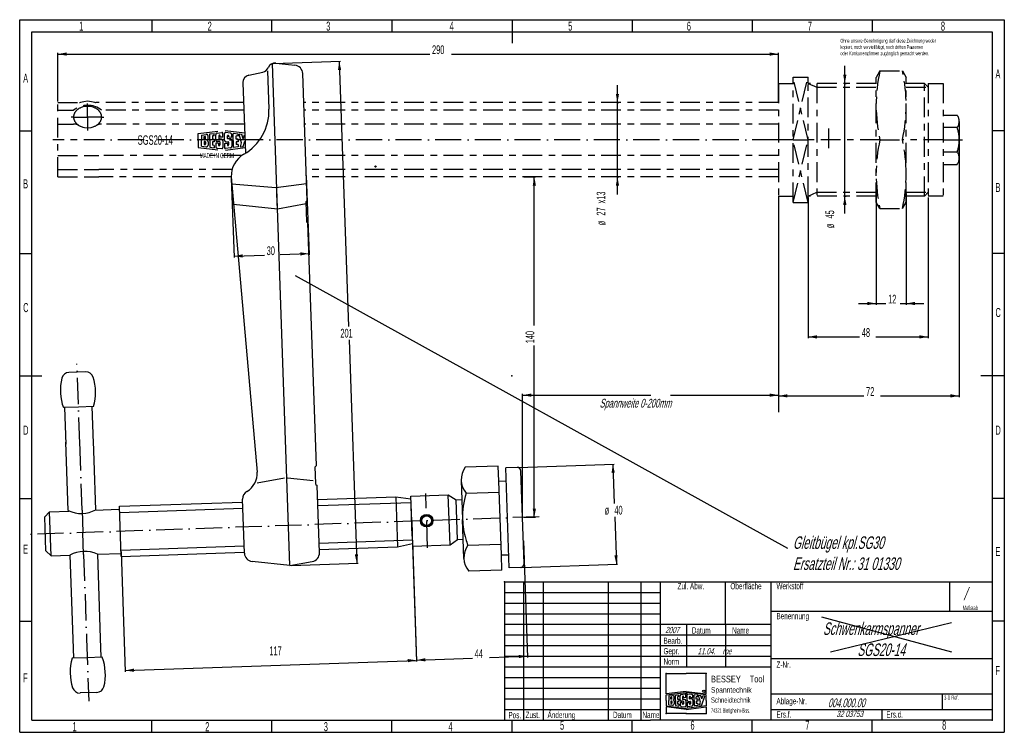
# Model space of a CAD drawing. Extents: x -197 to 197, y -142 to 142.
import ezdxf

# ---------------------------------------------------------------- set-up
doc = ezdxf.new("R2010")
doc.units = 0
doc.linetypes.add('LTYPE_6', pattern=[15.75, 10.5, -2.625, 0, -2.625])
doc.linetypes.add('LTYPE_7', pattern=[15.75, 7.875, -2.625, 2.625, -2.625])
doc.layers.get('0').update_dxf_attribs({"linetype": 'CONTINUOUS'})
for name, color, linetype in [('Bema_ung', 4, 'CONTINUOUS'), ('Einsatz_0_3', 5, 'CONTINUOUS'), ('Einsatz_0_5', 7, 'CONTINUOUS'), ('Hilfslinien', 7, 'CONTINUOUS'), ('Mittelinien', 3, 'LTYPE_6'), ('Sichtbare_Kanten', 1, 'CONTINUOUS'), ('Sichtbare_Kanten__d_nn', 6, 'CONTINUOUS'), ('Strich_Zweipunktlinie', 4, 'LTYPE_7'), ('Symbole', 5, 'CONTINUOUS'), ('Text_2_5', 10, 'CONTINUOUS'), ('Text_3_5', 2, 'CONTINUOUS'), ('Text_5_0', 7, 'CONTINUOUS')]:
    doc.layers.add(name, color=color, linetype=linetype)

# ---------------------------------------------------------------- blocks, each defined once
blk = doc.blocks.new('BLOCK_0003e7_1', base_point=(93.28, -24.31))
at = {"layer": 'Einsatz_0_3'}
for p, q in [((-93.92, 26.69), (-93.92, 30.94)), ((-86.12, 26.69), (-86.12, 30.94)), ((-60.12, 26.69), (-60.12, 30.94)), ((-47.12, 26.69), (-47.12, 30.94)), ((-39.32, -24.31), (-39.32, 30.94)), ((-13.32, 13.94), (-13.32, 30.94)), ((4.88, -24.31), (4.88, 30.94)), ((76.28, 19.19), (76.28, 30.94)), ((-101.72, 26.69), (-86.12, 26.69)), ((-93.92, 22.44), (-93.92, 26.69)), ((-86.12, 26.69), (-60.12, 26.69)), ((-86.12, 22.44), (-86.12, 26.69)), ((-60.12, 26.69), (-47.12, 26.69)), ((-60.12, 22.44), (-60.12, 26.69)), ((-47.12, 26.69), (-39.32, 26.69)), ((-47.12, 22.44), (-47.12, 26.69)), ((-101.72, 22.44), (-86.12, 22.44)), ((-93.92, 18.19), (-93.92, 22.44)), ((-86.12, 22.44), (-60.12, 22.44)), ((-86.12, 18.19), (-86.12, 22.44)), ((-60.12, 22.44), (-47.12, 22.44)), ((-60.12, 18.19), (-60.12, 22.44)), ((-47.12, 22.44), (-39.32, 22.44)), ((-47.12, 18.19), (-47.12, 22.44)), ((-101.72, 18.19), (-86.12, 18.19)), ((-93.92, 13.94), (-93.92, 18.19)), ((-86.12, 18.19), (-60.12, 18.19)), ((-86.12, 13.94), (-86.12, 18.19)), ((-60.12, 18.19), (-47.12, 18.19)), ((-60.12, 13.94), (-60.12, 18.19)), ((-47.12, 18.19), (-39.32, 18.19)), ((-47.12, 13.94), (-47.12, 18.19)), ((4.88, 19.19), (93.28, 19.19)), ((-101.72, 13.94), (4.88, 13.94)), ((-93.92, -24.31), (-93.92, 13.94)), ((-86.12, -24.31), (-86.12, 13.94)), ((-60.12, -24.31), (-60.12, 13.94)), ((-47.12, -24.31), (-47.12, 13.94)), ((-28.92, 13.94), (-28.92, -3.06)), ((-13.32, 13.94), (-13.32, -3.06)), ((-101.72, 9.69), (4.88, 9.69)), ((-101.72, 5.44), (4.88, 5.44)), ((-101.72, 1.19), (4.88, 1.19)), ((93.28, 0.19), (4.88, 0.19)), ((-101.72, -3.06), (4.88, -3.06)), ((-101.72, -7.31), (-39.32, -7.31)), ((-101.72, -11.56), (-39.32, -11.56)), ((4.88, -13.81), (93.28, -13.81)), ((-101.72, -15.81), (-39.32, -15.81)), ((-101.72, -20.06), (-39.32, -20.06)), ((4.88, -20.06), (49.08, -20.06)), ((49.08, -20.06), (93.28, -20.06)), ((49.08, -20.06), (49.08, -24.31))]:
    blk.add_line(p, q, dxfattribs=at)
for p in [(-101.72, 30.94), (-93.92, -24.31), (93.28, -24.31)]:
    blk.add_point(p, dxfattribs=at)
at = {"layer": 'Einsatz_0_5'}
for q in [(93.28, 30.94), (-101.72, -24.31)]:
    blk.add_line((-101.72, 30.94), q, dxfattribs=at)
at = {"layer": 'Symbole'}
blk.add_line((73.28, -13.81), (73.28, -20.06), dxfattribs=at)
at = {"layer": 'Text_2_5', "width": 0.610389}
for s, p in [('Zul. Abw.', (-32.52, 27.96)), ('Oberfläche', (-11.39, 27.96)), ('Werkstoff', (7.01, 27.96)), ('Benennung', (7.01, 15.98)), ('Datum', (-26.81, 10.25)), ('Name', (-10.72, 10.25)), ('Bearb.', (-38.13, 6.15)), ('Gepr.', (-38.13, 1.98)), ('Norm', (-38.13, -2.2)), ('Z-Nr.', (7.01, -3.41)), ('Ablage-Nr.', (7.01, -18)), ('Pos.', (-100.11, -23.59)), ('Zust.', (-93.26, -23.51)), ('Änderung', (-84.47, -23.51)), ('Datum', (-58.32, -23.51)), ('Name', (-46.55, -23.51)), ('Ers.f.', (7.01, -23.32)), ('Ers.d.', (50.92, -23.32))]:
    blk.add_text(s, height=2.5, dxfattribs=at).set_placement(p)
at = {"layer": 'Text_2_5', "width": 0.547667}
for s, p in [('Maßstab', (81.46, 19.68)), ('3-D Ref.', (74.01, -16.22))]:
    blk.add_text(s, height=1.7, rotation=0.0003, dxfattribs=at).set_placement(p)
blk = doc.blocks.new('BLOCK_c003e7_2', base_point=(-12.01, 1.74))
at = {"layer": 'Hilfslinien'}
for p, q in [((-20.01, 1.54), (-20.01, 9.74)), ((-20.01, 9.74), (-12.01, 9.74)), ((-4.01, 9.74), (-12.01, 9.74)), ((-4.01, 1.54), (-4.01, 9.74)), ((-12.01, 2.54), (-20.01, 1.54)), ((-20.01, 1.14), (-12.01, 2.14)), ((-20.01, -1.06), (-20.01, 1.14)), ((-18.93, 0.7), (-17.44, 0.89)), ((-18.93, 0.7), (-18.93, -1.06)), ((-18.09, 0.2), (-17.87, 0.23)), ((-18.09, -0.35), (-18.09, 0.2)), ((-17.69, -0.3), (-17.69, 0.07)), ((-16.85, -0.2), (-16.85, 0.37)), ((-16.33, 1.03), (-14.93, 1.2)), ((-16.33, -1.06), (-16.33, 1.03)), ((-14.93, 0.48), (-15.49, 0.43)), ((-15.49, 0.43), (-15.49, -0.63)), ((-14.93, 0.48), (-14.93, 1.2)), ((-14.45, -0.81), (-14.45, 0.8)), ((-14, 1.32), (-12.53, 1.5)), ((-13.45, 0.43), (-13.45, -0.53)), ((-13.05, 0), (-13.05, 0.43)), ((-12.17, 0.05), (-13.05, 0)), ((-12.17, 0.05), (-12.17, 1.18)), ((-12.01, 2.54), (-4.01, 1.54)), ((-4.01, 1.14), (-12.01, 2.14)), ((-11.65, -0.92), (-11.65, 1.16)), ((-9.79, 1.29), (-11.29, 1.48)), ((-10.69, -0.37), (-10.69, 0.41)), ((-10.29, 0.11), (-10.29, 0.41)), ((-10.29, 0.11), (-9.33, 0.05)), ((-9.33, 0.05), (-9.33, 0.77)), ((-7.33, 0.98), (-8.85, 1.17)), ((-8.85, -1.06), (-8.85, 1.17)), ((-7.97, -0.43), (-7.97, 0.41)), ((-7.33, 0.35), (-7.97, 0.41)), ((-7.33, 0.6), (-7.33, 0.98)), ((-7.33, 0.35), (-7.33, 0.6)), ((-6.21, -1.79), (-7.01, 0.94)), ((-6.14, 0.83), (-7.01, 0.94)), ((-5.76, -0.46), (-6.14, 0.83)), ((-5.76, -0.46), (-5.35, 0.74)), ((-5.7, -2.89), (-4.51, 0.63)), ((-4.51, 0.63), (-5.35, 0.74)), ((-4.01, -1.06), (-4.01, 1.14)), ((-20.01, -1.06), (-20.01, -3.26)), ((-20.01, -3.26), (-12.01, -4.25)), ((-12.01, -4.65), (-20.01, -3.66)), ((-20.01, -3.66), (-20.01, -6.26)), ((-18.93, -2.82), (-18.93, -1.06)), ((-18.93, -2.82), (-17.44, -3)), ((-18.09, -0.56), (-18.09, -0.35)), ((-17.87, -0.56), (-18.09, -0.56)), ((-18.09, -1.31), (-18.09, -1.84)), ((-17.87, -1.32), (-18.09, -1.31)), ((-18.09, -1.84), (-18.09, -2.32)), ((-18.09, -2.32), (-17.87, -2.34)), ((-17.69, -0.39), (-17.69, -0.3)), ((-17.69, -1.48), (-17.69, -1.82)), ((-17.69, -1.82), (-17.69, -2.19)), ((-16.85, -0.44), (-16.85, -0.2)), ((-16.85, -1.43), (-16.85, -1.79)), ((-16.85, -1.79), (-16.85, -2.49)), ((-16.33, -1.06), (-16.33, -3.14)), ((-16.33, -3.14), (-14.93, -3.31)), ((-15.49, -0.63), (-14.93, -0.62)), ((-14.93, -1.5), (-15.49, -1.48)), ((-15.49, -1.48), (-15.49, -2.54)), ((-14.93, -2.59), (-15.49, -2.54)), ((-14.93, -0.62), (-14.93, -1.5)), ((-14.93, -2.59), (-14.93, -3.31)), ((-13.55, -1.93), (-14.45, -1.88)), ((-14.45, -1.88), (-14.45, -2.92)), ((-14, -3.43), (-12.53, -3.61)), ((-13.25, -1.34), (-13.94, -1.33)), ((-13.55, -1.93), (-13.55, -2.46)), ((-12.69, -0.65), (-13.33, -0.65)), ((-13.13, -1.46), (-13.13, -2.46)), ((-12.17, -1.17), (-12.17, -3.3)), ((-4.01, -3.26), (-12.01, -4.25)), ((-12.01, -4.65), (-4.01, -3.66)), ((-11.65, -1.94), (-10.73, -1.9)), ((-11.65, -1.94), (-11.65, -3.27)), ((-9.79, -3.4), (-11.29, -3.59)), ((-11.12, -1.44), (-10.46, -1.43)), ((-10.73, -1.9), (-10.73, -2.45)), ((-9.85, -0.49), (-10.57, -0.49)), ((-10.33, -1.55), (-10.33, -2.45)), ((-9.33, -1.01), (-9.33, -2.89)), ((-8.85, -1.06), (-8.85, -3.28)), ((-7.33, -3.1), (-8.85, -3.28)), ((-7.97, -0.6), (-7.97, -0.43)), ((-7.33, -0.62), (-7.97, -0.6)), ((-7.33, -1.41), (-7.97, -1.43)), ((-7.97, -1.43), (-7.97, -1.6)), ((-7.97, -1.6), (-7.97, -2.36)), ((-7.33, -2.31), (-7.97, -2.36)), ((-7.33, -0.62), (-7.33, -1.41)), ((-7.33, -2.31), (-7.33, -3.1)), ((-6.62, -3.01), (-6.21, -1.79)), ((-6.62, -3.01), (-5.7, -2.89)), ((-4.01, -1.06), (-4.01, -3.26)), ((-4.01, -3.66), (-4.01, -6.26)), ((-12.01, -6.26), (-20.01, -6.26)), ((-12.01, -6.26), (-4.01, -6.26))]:
    blk.add_line(p, q, dxfattribs=at)
blk.add_circle((-4.91, 2.56), 0.5, dxfattribs=at)
for centre, radius, start, end in [((-17.85, 0.07), 0.16, 0, 97.1), ((-17.37, 0.37), 0.52, 0, 97.1), ((-13.93, 0.8), 0.52, 97.1, 180), ((-13.25, 0.43), 0.2, 0, 180), ((-12.49, 1.18), 0.32, 0, 97.1), ((-11.33, 1.16), 0.32, 82.9, 180), ((-10.49, 0.41), 0.2, 0, 180), ((-9.85, 0.77), 0.52, 0, 82.9), ((-17.95, -0.3), 0.272, 286.5, 340.6347), ((-17.93, -1.56), 0.254, 18.6831, 76.1501), ((-17.85, -2.19), 0.16, 262.9, 0), ((-17.37, -2.49), 0.52, 262.9, 0), ((-17.37, -0.44), 0.52, 287.9202, 0), ((-17.37, -1.43), 0.52, 0, 72.0798), ((-13.93, -0.81), 0.52, 180, 208.1342), ((-13.93, -2.92), 0.52, 180, 262.9), ((-13.93, -0.81), 0.52, 208.1342, 269.0867), ((-13.34, -2.46), 0.207, 180, 0), ((-13.33, -0.53), 0.12, 180, 270), ((-13.25, -1.46), 0.12, 0, 89.0867), ((-12.69, -1.17), 0.52, 0, 90), ((-12.49, -3.3), 0.32, 262.9, 0), ((-11.13, -0.92), 0.52, 180, 271.0739), ((-11.33, -3.27), 0.32, 180, 277.1), ((-10.53, -2.45), 0.2, 180, 0), ((-10.57, -0.37), 0.12, 180, 270), ((-10.45, -1.55), 0.12, 0, 91.0739), ((-9.85, -1.01), 0.52, 0, 90), ((-9.85, -2.89), 0.52, 277.1, 0)]:
    blk.add_arc(centre, radius, start, end, dxfattribs=at)
for p in [(-20.01, 9.74), (-4.01, 9.74), (-12.01, 1.74), (-20.01, -6.26), (-20.01, -6.26), (-20.01, -6.26), (-12.01, -6.26), (-4.01, -6.26)]:
    blk.add_point(p, dxfattribs=at)
at = {"layer": 'Hilfslinien', "width": 0.610389}
blk.add_text('R', height=0.64, rotation=0, dxfattribs=at).set_placement((-5.08, 1.92))
at = {"layer": 'Text_2_5'}
for s, height, width, p in [('BESSEY', 2.7, 0.660567, (-2.09, 6.14)), ('Tool', 2.7, 0.660567, (13.38, 6.14)), ('Spanntechnik', 2.2, 0.729561, (-2.09, 2.02)), ('Schneidtechnik', 2.2, 0.635478, (-2.09, -2.01)), ('74321 Bietigheim-Biss. ', 1.8, 0.510033, (-2.09, -6.01))]:
    blk.add_text(s, height=height, rotation=0, dxfattribs=dict(at, width=width)).set_placement(p)
blk = doc.blocks.new('BLOCK_4003e7_3')
at = {"layer": 'Sichtbare_Kanten'}
blk.add_point((0, 0), dxfattribs=at)
at = {"layer": 'Text_2_5', "width": 0.610389}
for s, p in [('Ohne unsere Genehmigung darf diese Zeichnung weder', (-28.5, 2.21)), ('kopiert, noch vervielfältigt, noch dritten Personen', (-28.5, -0.31)), ('oder Konkurrenzfirmen zugänglich gemacht werden.', (-28.5, -2.83))]:
    blk.add_text(s, height=1.5, rotation=0, dxfattribs=at).set_placement(p)
blk = doc.blocks.new('BLOCK_c003e5_0')
blk.add_point((0, 0))
at = {"layer": 'Einsatz_0_3'}
for p, q in [((-196.75, 142.36), (196.78, 142.36)), ((-196.75, -142.39), (-196.75, 142.36)), ((-143.96, 142.36), (-143.96, 137.46)), ((-95.97, 137.46), (-95.97, 142.36)), ((-47.97, 142.36), (-47.97, 137.46)), ((48.01, 142.36), (48.01, 137.46)), ((96, 142.36), (96, 137.46)), ((143.99, 142.36), (143.99, 137.46)), ((196.78, 142.36), (196.78, -142.39)), ((-196.75, 97.95), (-191.95, 97.95)), ((196.78, 97.95), (191.98, 97.95)), ((-196.75, 48.97), (-191.95, 48.97)), ((196.78, 48.97), (191.98, 48.97)), ((-196.75, -48.99), (-191.95, -48.99)), ((196.78, -48.99), (191.98, -48.99)), ((-196.75, -97.97), (-191.95, -97.97)), ((196.78, -97.97), (191.98, -97.97)), ((-143.96, -142.39), (-143.96, -137.49)), ((-95.97, -142.39), (-95.97, -137.49)), ((-47.97, -142.39), (-47.97, -137.49)), ((0.02, -142.39), (0.02, -137.49)), ((48.01, -142.39), (48.01, -137.49)), ((96, -142.39), (96, -137.49)), ((143.99, -142.39), (143.99, -137.49)), ((-196.75, -142.39), (196.78, -142.39))]:
    blk.add_line(p, q, dxfattribs=at)
blk.add_point((0, 0), dxfattribs=at)
at = {"layer": 'Einsatz_0_5'}
for p, q in [((0.02, 142.36), (0.02, 132.96)), ((-191.95, 137.46), (191.98, 137.46)), ((-191.95, -137.49), (-191.95, 137.46)), ((191.98, 137.46), (191.98, -137.49)), ((-196.75, -0.01), (-187.89, -0.01)), ((196.78, -0.01), (187.41, -0.01)), ((-191.95, -137.49), (55.31, -137.49)), ((191.98, -137.49), (55.31, -137.49))]:
    blk.add_line(p, q, dxfattribs=at)
for name, p in [('BLOCK_4003e7_3', (159.77, 131.01)), ('BLOCK_0003e7_1', (191.98, -137.49)), ('BLOCK_c003e7_2', (69.62, -126.84))]:
    blk.add_blockref(name, p)
at = {"layer": 'Einsatz_0_3', "width": 0.610389}
for s, p in [('1', (-172.95, 137.99)), ('2', (-121.63, 137.99)), ('3', (-74.24, 137.99)), ('4', (-24.91, 137.99)), ('5', (22.49, 137.99)), ('6', (69.88, 137.99)), ('7', (118.25, 137.99)), ('8', (171.45, 137.99)), ('A', (193.25, 118.87)), ('A', (-195.36, 117.16)), ('B', (-195.36, 74.97)), ('B', (193.25, 73.52)), ('C', (-195.36, 25.51)), ('C', (193.25, 23.57)), ('D', (-195.36, -23.46)), ('D', (193.25, -23.46)), ('E', (-195.36, -70.98)), ('E', (193.25, -71.95)), ('F', (193.25, -119.47)), ('F', (-195.36, -122.38)), ('6', (71.34, -141.36)), ('8', (171.93, -141.36)), ('1', (-175.62, -141.94)), ('2', (-122.6, -141.94)), ('3', (-75.2, -141.94)), ('4', (-25.39, -141.94)), ('5', (19.21, -141.36)), ('7', (117.28, -141.36))]:
    blk.add_text(s, height=3.61, rotation=0, dxfattribs=at).set_placement(p)

msp = doc.modelspace()

# ---------------------------------------------------------------- linework, layer by layer
at = {"layer": 'Bema_ung'}
for p, q in [((-181.46, 109.72), (-181.46, 129.12)), ((-181.46, 128.62), (-32.82, 128.62)), ((-24.19, 128.62), (106.56, 128.62)), ((106.56, 109.72), (106.56, 129.12)), ((-95.27, 124.83), (-68.52, 125.76)), ((-69.02, 125.74), (-65.32, 19.71)), ((133.03, 64.88), (133.03, 123.88)), ((42.16, 72.54), (42.16, 116.22)), ((133.03, 116.88), (133.53, 116.88)), ((42.16, 109.22), (42.66, 109.22)), ((178.76, 101.24), (178.76, -8.45)), ((-112.19, 79.05), (-111.08, 47.35)), ((-82.21, 80.1), (-81.1, 48.39)), ((4.74, 79.54), (9.44, 79.54)), ((8.94, 20.19), (8.94, 79.54)), ((42.16, 79.54), (42.66, 79.54)), ((106.56, 71.88), (106.56, -14.48)), ((106.56, 71.38), (106.56, -8.45)), ((118.36, 71.38), (118.36, 15.12)), ((133.03, 71.88), (133.53, 71.88)), ((145.57, 72.88), (145.57, 28.46)), ((157.57, 72.88), (157.57, 28.46)), ((166.36, 71.38), (166.36, 15.12)), ((-111.1, 47.85), (-98.89, 48.27)), ((-92.64, 48.49), (-81.12, 48.89)), ((138.57, 28.96), (149.47, 28.96)), ((155.1, 28.96), (164.57, 28.96)), ((-65.13, 14.46), (-62.02, -74.79)), ((8.94, -56.47), (8.94, 12.19)), ((118.36, 15.62), (138.96, 15.62)), ((145.46, 15.62), (166.36, 15.62)), ((4.24, -55.97), (4.24, -7.17)), ((4.24, -7.67), (55.49, -7.67)), ((63.36, -7.67), (106.56, -7.67)), ((106.56, -7.95), (140.67, -7.95)), ((147.29, -7.95), (178.76, -7.95)), ((2.54, -36.52), (40.82, -35.18)), ((40.32, -35.2), (40.88, -50.99)), ((4.74, -56.47), (9.44, -56.47)), ((41.06, -56.24), (41.72, -75.17)), ((-39.8, -66.01), (-38.12, -114.13)), ((4.57, -65.91), (6.19, -112.49)), ((-156.23, -70.08), (-154.55, -118.19)), ((-39.75, -67.45), (-38.12, -114.03)), ((-88.27, -75.71), (-61.52, -74.78)), ((3.94, -76.49), (42.22, -75.16)), ((-154.56, -117.69), (-38.13, -113.63)), ((-38.14, -113.53), (-15.78, -112.75)), ((-9.03, -112.52), (6.18, -111.99))]:
    msp.add_line(p, q, dxfattribs=at)
msp.add_circle((-54.52, 83.67), 0.25, dxfattribs=at)
for points in [[(-177.96, 127.97), (-181.46, 128.62), (-177.96, 129.27)], [(103.06, 129.27), (106.56, 128.62), (103.06, 127.97)], [(-69.55, 122.22), (-69.02, 125.74), (-68.25, 122.27)], [(133.68, 120.38), (133.03, 116.88), (132.38, 120.38)], [(42.81, 112.72), (42.16, 109.22), (41.51, 112.72)], [(8.29, 76.04), (8.94, 79.54), (9.59, 76.04)], [(41.51, 76.04), (42.16, 79.54), (42.81, 76.04)], [(132.38, 68.38), (133.03, 71.88), (133.68, 68.38)], [(-107.58, 47.32), (-111.1, 47.85), (-107.62, 48.62)], [(-84.64, 49.42), (-81.12, 48.89), (-84.59, 48.12)], [(142.07, 29.61), (145.57, 28.96), (142.07, 28.31)], [(161.07, 28.31), (157.57, 28.96), (161.07, 29.61)], [(121.86, 14.97), (118.36, 15.62), (121.86, 16.27)], [(162.86, 16.27), (166.36, 15.62), (162.86, 14.97)], [(7.74, -8.32), (4.24, -7.67), (7.74, -7.02)], [(103.06, -7.02), (106.56, -7.67), (103.06, -8.32)], [(110.06, -8.6), (106.56, -7.95), (110.06, -7.3)], [(175.26, -7.3), (178.76, -7.95), (175.26, -8.6)], [(39.8, -38.72), (40.32, -35.2), (41.1, -38.67)], [(9.59, -52.97), (8.94, -56.47), (8.29, -52.97)], [(-61.49, -71.27), (-62.02, -74.79), (-62.79, -71.32)], [(42.25, -71.65), (41.72, -75.17), (40.95, -71.7)], [(-41.65, -113.1), (-38.13, -113.63), (-41.61, -114.4)], [(-34.62, -114.06), (-38.14, -113.53), (-34.66, -112.76)], [(2.66, -111.46), (6.18, -111.99), (2.7, -112.76)], [(-151.04, -118.22), (-154.56, -117.69), (-151.09, -116.92)]]:
    msp.add_solid(points, dxfattribs=at)
at = {"layer": 'Hilfslinien'}
for p, q in [((-110.25, 94.86), (-110.25, 95.91)), ((-109.44, 95.84), (-110.25, 95.91)), ((-110.25, 94.64), (-110.25, 94.86)), ((-109.44, 94.62), (-110.25, 94.64)), ((-109.44, 96.15), (-109.44, 96.64)), ((-109.44, 95.84), (-109.44, 96.15)), ((-109.44, 94.62), (-109.44, 93.62)), ((-108.03, 93.14), (-109.04, 96.59)), ((-107.94, 96.45), (-109.04, 96.59)), ((-107.46, 94.81), (-107.94, 96.45)), ((-107.46, 94.81), (-106.95, 96.33)), ((-106.79, 96.31), (-106.95, 96.33)), ((-109.44, 93.62), (-110.25, 93.6)), ((-110.25, 93.6), (-110.25, 93.39)), ((-110.25, 93.39), (-110.25, 92.43)), ((-109.44, 92.49), (-110.25, 92.43)), ((-109.44, 92.49), (-109.44, 91.5)), ((-108.54, 91.61), (-108.03, 93.14)), ((-108.54, 91.61), (-107.39, 91.75)), ((-107.39, 91.75), (-106.7, 93.81))]:
    msp.add_line(p, q, dxfattribs=at)
at = {"layer": 'Mittelinien'}
for p, q in [((106.56, 94.38), (-163.26, 94.38)), ((-172.74, -27.09), (-173.86, 4.9)), ((-172.5, -33.94), (-172.77, -26.22)), ((-171.81, -53.63), (-172.5, -33.94)), ((-33.7, -68.65), (-34.46, -46.97)), ((-171.81, -53.63), (-171.5, -62.51)), ((10.89, -56.24), (-194.94, -63.42)), ((-171.19, -71.4), (-171.5, -62.51)), ((-171.19, -71.4), (-170.02, -104.91)), ((-170.02, -104.91), (-169.15, -129.92))]:
    msp.add_line(p, q, dxfattribs=at)
at = {"layer": 'Sichtbare_Kanten'}
for p, q in [((-88.77, -75.73), (-95.77, 124.81)), ((-94.36, 125), (-86.76, 124.2)), ((-105.14, 120.24), (-99.58, 121.43)), ((-97.67, 121.91), (-97.14, 106.62)), ((-81.86, 70.1), (-83.63, 120.84)), ((-107.52, 117.2), (-106.53, 88.97)), ((-112.2, 79.55), (-101.88, -38.45)), ((-94.37, 75.2), (-111.95, 76.68)), ((-82.09, 76.79), (-94.37, 75.2)), ((-93.79, 68.09), (-94.01, 74.25)), ((-93.75, 66.71), (-111.24, 68.55)), ((-82.31, 68.73), (-93.75, 66.71)), ((-82.34, 69.59), (-81.86, 70.1)), ((-82.34, 69.59), (-82.06, 61.59)), ((-82.06, 61.59), (-81.54, 61.11)), ((-78.16, -35.83), (-81.54, 61.11)), ((-170.36, 1.66), (-177.11, 1.42)), ((-173.25, -12.45), (-179.24, -12.66)), ((-178.23, -27.28), (-178.75, -12.64)), ((-167.25, -12.24), (-173.25, -12.45)), ((-167.24, -26.9), (-167.75, -12.26)), ((-178, -34.14), (-178.27, -26.41)), ((-167, -33.75), (-167.27, -26.03)), ((-177.31, -53.82), (-178, -34.14)), ((-166.31, -53.44), (-167, -33.75)), ((-78.64, -36.35), (-78.16, -35.83)), ((-78.41, -42.94), (-78.64, -36.35)), ((-5.48, -36.01), (-18.69, -36.47)), ((-5.27, -42.04), (-5.48, -36.01)), ((2.04, -36.53), (-2.46, -36.69)), ((-1.06, -76.67), (-2.46, -36.69)), ((4.88, -74.96), (3.59, -37.98)), ((-90.96, -40.89), (-101.87, -42.81)), ((-89.73, -40.75), (-79.41, -41.83)), ((-78.4, -43.35), (-78.41, -42.94)), ((-20.29, -41.73), (-19.75, -57.31)), ((-5.27, -42.04), (-2.27, -41.94)), ((-4.24, -71.52), (-5.27, -42.04)), ((-78.4, -43.35), (-77.88, -43.83)), ((-76.94, -70.58), (-77.88, -43.83)), ((-18.33, -46.86), (-5.12, -46.4)), ((-156.85, -52.09), (-107.67, -50.37)), ((-106.95, -70.79), (-107.71, -49.29)), ((-77.69, -49.32), (-46.42, -48.23)), ((-46.42, -48.23), (-40.39, -49.08)), ((-46.42, -48.23), (-45.72, -68.22)), ((-40.42, -48.02), (-25.43, -47.5)), ((-40.08, -58.02), (-40.42, -48.02)), ((-25.43, -47.5), (-22.36, -49.49)), ((-24.74, -67.49), (-25.43, -47.5)), ((-22.36, -49.49), (-20.02, -49.41)), ((-21.81, -65.28), (-22.36, -49.49)), ((-186.72, -56.33), (-184.79, -54.27)), ((-184.79, -54.27), (-176.92, -53.99)), ((-184.18, -71.85), (-184.79, -54.27)), ((-166.69, -53.63), (-156.81, -53.29)), ((-156.16, -72.08), (-156.85, -52.09)), ((-39.87, -64.01), (-40.28, -52.02)), ((-186.25, -69.93), (-186.72, -56.33)), ((-40.08, -58.02), (-39.73, -68.01)), ((-19.2, -72.89), (-19.75, -57.31)), ((-24.74, -67.49), (-21.81, -65.28)), ((-21.81, -65.28), (-19.47, -65.2)), ((-186.25, -69.93), (-184.18, -71.85)), ((-156.16, -72.08), (-106.97, -70.36)), ((-76.99, -69.31), (-45.72, -68.22)), ((-45.72, -68.22), (-39.76, -66.95)), ((-39.73, -68.01), (-24.74, -67.49)), ((-17.6, -67.63), (-4.39, -67.17)), ((-184.18, -71.85), (-176.69, -71.59)), ((-176.69, -71.59), (-175.52, -105.1)), ((-165.69, -71.21), (-156.2, -70.88)), ((-165.69, -71.21), (-164.52, -104.72)), ((-88.77, -75.73), (-103.82, -74.15)), ((-88.77, -75.73), (-79.83, -74.15)), ((-4.24, -71.52), (-1.24, -71.42)), ((-4.03, -77.56), (-4.24, -71.52)), ((-4.03, -77.56), (-17.24, -78.02)), ((3.44, -76.51), (-1.06, -76.67)), ((123.66, -96.26), (175.62, -110.17)), ((127.35, -110.17), (175.62, -98.53)), ((-175.52, -105.1), (-175.25, -112.77)), ((-164.52, -104.72), (-164.26, -112.38)), ((-169.75, -112.58), (-175.75, -112.79)), ((-163.75, -112.37), (-169.75, -112.58)), ((-165.89, -126.45), (-172.63, -126.68))]:
    msp.add_line(p, q, dxfattribs=at)
for radius in [2.5, 2.34, 1.94]:
    msp.add_circle((-34.08, -57.81), radius, dxfattribs=at)
for centre, radius, start, end in [((-100.2, 124.36), 3, 282, 337.0159), ((-94.68, 122.02), 3, 84, 157.0159), ((-87.13, 120.72), 3.5, 2, 84), ((-104.52, 117.31), 3, 102, 182), ((-117.13, 105.93), 20, 299.8181, 2), ((-102.21, 79.9), 10, 119.8181, 182), ((-177, -1.58), 3, 92, 166.0603), ((-170.26, -1.34), 3, 17.9397, 92), ((-160.5, -5.67), 20, 166.0603, 200.4556), ((-186.43, -6.58), 20, 343.5444, 17.9397), ((-109.85, -39.14), 8, 299.3873, 5), ((-11.83, -41.43), 8.46, 144.1211, 219.8789), ((2.09, -38.03), 1.5, 2, 92), ((-104.21, -49.16), 3.5, 119.3873, 182), ((11.41, -56.22), 31.18, 162.5288, 182), ((-172.19, -42.82), 12.13, 245.048, 298.952), ((11.41, -56.22), 31.18, 182, 196.6772), ((11.41, -56.22), 31.18, 196.6772, 201.4712), ((-170.81, -82.21), 12.13, 65.048, 118.952), ((-103.46, -70.66), 3.5, 182, 264), ((-80.44, -70.7), 3.5, 280, 2), ((-10.75, -72.59), 8.46, 144.1211, 219.8789), ((3.38, -75.01), 1.5, 272, 2), ((-156.57, -118.45), 20, 163.5444, 197.9397), ((-182.49, -119.36), 20, 346.0603, 20.4556), ((-172.74, -123.69), 3, 197.9397, 272), ((-165.99, -123.45), 3, 272, 346.0603)]:
    msp.add_arc(centre, radius, start, end, dxfattribs=at)
msp.add_point((0, 0), dxfattribs=at)
at = {"layer": 'Sichtbare_Kanten__d_nn'}
for p, q in [((-77.6, -51.82), (-40.34, -50.52)), ((-156.77, -54.59), (-107.58, -52.87)), ((-77.08, -66.81), (-39.81, -65.51)), ((-156.24, -69.58), (-107.06, -67.86))]:
    msp.add_line(p, q, dxfattribs=at)
at = {"layer": 'Strich_Zweipunktlinie'}
for p, q in [((112.36, 69.38), (112.36, 119.38)), ((112.36, 119.38), (118.36, 119.38)), ((112.36, 94.38), (118.36, 119.38)), ((118.36, 94.38), (112.36, 119.38)), ((118.36, 116.88), (118.36, 119.38)), ((147.07, 121.88), (145.57, 119.28)), ((145.57, 69.48), (145.57, 119.28)), ((147.07, 121.88), (156.07, 121.88)), ((156.07, 121.88), (157.57, 119.28)), ((157.57, 69.48), (157.57, 119.28)), ((106.56, 116.88), (112.36, 116.88)), ((106.56, 116.88), (106.56, 71.88)), ((118.36, 71.88), (118.36, 116.88)), ((118.36, 116.88), (121.86, 115.38)), ((145.57, 116.88), (118.36, 116.88)), ((121.86, 116.88), (121.86, 71.88)), ((121.86, 115.38), (145.57, 115.38)), ((164.86, 116.88), (157.57, 116.88)), ((157.57, 115.38), (166.36, 115.38)), ((166.36, 115.38), (164.86, 116.88)), ((164.86, 71.88), (164.86, 116.88)), ((166.36, 116.88), (166.36, 71.88)), ((166.36, 116.88), (172.36, 116.88)), ((172.36, 116.88), (172.36, 71.88)), ((-181.46, 79.54), (-181.46, 109.22)), ((-181.46, 109.22), (-172.9, 109.22)), ((-173.9, 106.22), (-173.79, 106.33)), ((-173.79, 106.33), (-173.66, 106.44)), ((-173.66, 106.44), (-173.53, 106.55)), ((-173.53, 106.55), (-173.39, 106.66)), ((-173.39, 106.66), (-173.24, 106.77)), ((-173.24, 106.77), (-173.08, 106.88)), ((-173.08, 106.88), (-172.91, 106.99)), ((-172.91, 106.99), (-172.71, 107.1)), ((-172.9, 109.22), (-172.72, 109.3)), ((-172.72, 109.3), (-172.32, 109.44)), ((-172.71, 107.1), (-172.5, 107.21)), ((-172.5, 107.21), (-172.27, 107.32)), ((-172.32, 109.44), (-171.82, 109.59)), ((-172.27, 107.32), (-172, 107.43)), ((-172, 107.43), (-171.7, 107.54)), ((-171.82, 109.59), (-171.14, 109.74)), ((-171.7, 107.54), (-171.32, 107.65)), ((-171.32, 107.65), (-170.83, 107.76)), ((-171.14, 109.74), (-169.61, 109.88)), ((-170.83, 107.76), (-169.61, 107.87)), ((-169.61, 109.88), (-168.08, 109.74)), ((-169.61, 107.87), (-169.61, 108.87)), ((-169.61, 107.87), (-168.38, 107.76)), ((-169.61, 103.47), (-169.61, 107.87)), ((-168.38, 107.76), (-167.89, 107.65)), ((-168.08, 109.74), (-167.39, 109.59)), ((-167.89, 107.65), (-167.52, 107.54)), ((-167.52, 107.54), (-167.21, 107.43)), ((-167.39, 109.59), (-166.9, 109.44)), ((-167.21, 107.43), (-166.94, 107.32)), ((-166.94, 107.32), (-166.71, 107.21)), ((-166.9, 109.44), (-166.49, 109.3)), ((-166.71, 107.21), (-166.5, 107.1)), ((-166.5, 107.1), (-166.31, 106.99)), ((-166.49, 109.3), (-166.31, 109.22)), ((-107.24, 109.22), (-166.31, 109.22)), ((-166.31, 106.99), (-166.13, 106.88)), ((-166.13, 106.88), (-165.97, 106.77)), ((-165.97, 106.77), (-165.82, 106.66)), ((-165.82, 106.66), (-165.68, 106.55)), ((-165.68, 106.55), (-165.55, 106.44)), ((-165.55, 106.44), (-165.43, 106.33)), ((-165.43, 106.33), (-165.31, 106.22)), ((106.56, 109.22), (-83.22, 109.22)), ((-181.46, 106.21), (-176.39, 106.21)), ((-176.39, 106.21), (-175.21, 106.21)), ((-175.11, 103.47), (-176.11, 103.47)), ((-175.11, 103.47), (-175.1, 103.58)), ((-175.1, 103.36), (-175.11, 103.47)), ((-175.11, 103.47), (-169.61, 103.47)), ((-175.1, 103.69), (-175.09, 103.8)), ((-175.1, 103.58), (-175.1, 103.69)), ((-175.1, 103.25), (-175.1, 103.36)), ((-175.09, 103.14), (-175.1, 103.25)), ((-175.09, 103.8), (-175.08, 103.91)), ((-175.08, 103.03), (-175.09, 103.14)), ((-175.08, 103.91), (-175.06, 104.02)), ((-175.06, 102.92), (-175.08, 103.03)), ((-175.06, 104.02), (-175.04, 104.13)), ((-175.04, 102.81), (-175.06, 102.92)), ((-175.04, 104.13), (-175.02, 104.24)), ((-175.02, 102.7), (-175.04, 102.81)), ((-175.02, 104.24), (-175, 104.35)), ((-175, 102.59), (-175.02, 102.7)), ((-175, 104.35), (-174.97, 104.46)), ((-174.97, 102.48), (-175, 102.59)), ((-174.97, 104.46), (-174.93, 104.57)), ((-174.93, 102.37), (-174.97, 102.48)), ((-174.93, 104.57), (-174.89, 104.68)), ((-174.89, 102.27), (-174.93, 102.37)), ((-174.89, 104.68), (-174.85, 104.79)), ((-174.85, 104.79), (-174.81, 104.9)), ((-174.81, 104.9), (-174.76, 105.01)), ((-174.76, 105.01), (-174.71, 105.12)), ((-174.71, 105.12), (-174.65, 105.23)), ((-174.65, 105.23), (-174.58, 105.34)), ((-174.58, 105.34), (-174.52, 105.45)), ((-174.52, 105.45), (-174.45, 105.56)), ((-174.45, 105.56), (-174.37, 105.67)), ((-174.37, 105.67), (-174.29, 105.78)), ((-174.29, 105.78), (-174.2, 105.89)), ((-174.2, 105.89), (-174.11, 106)), ((-174.11, 106), (-174.01, 106.11)), ((-174.01, 106.11), (-173.9, 106.22)), ((-164.11, 103.47), (-169.61, 103.47)), ((-169.61, 103.47), (-169.61, 99.08)), ((-165.31, 106.22), (-165.21, 106.11)), ((-165.21, 106.11), (-165.11, 106)), ((-165.11, 106), (-165.01, 105.89)), ((-165.01, 105.89), (-164.93, 105.78)), ((-164.93, 105.78), (-164.84, 105.67)), ((-164.84, 105.67), (-164.77, 105.56)), ((-164.77, 105.56), (-164.69, 105.45)), ((-164.69, 105.45), (-164.63, 105.34)), ((-164.63, 105.34), (-164.57, 105.23)), ((-164.57, 105.23), (-164.51, 105.12)), ((-164.51, 105.12), (-164.45, 105.01)), ((-164.45, 105.01), (-164.4, 104.9)), ((-164.4, 104.9), (-164.36, 104.79)), ((-164.36, 104.79), (-164.32, 104.68)), ((-164.32, 104.68), (-164.28, 104.57)), ((-164.28, 102.37), (-164.32, 102.27)), ((-164.28, 104.57), (-164.25, 104.46)), ((-164.25, 102.48), (-164.28, 102.37)), ((-164.25, 104.46), (-164.22, 104.35)), ((-164.22, 102.59), (-164.25, 102.48)), ((-164.22, 104.35), (-164.19, 104.24)), ((-164.19, 102.7), (-164.22, 102.59)), ((-164.19, 104.24), (-164.17, 104.13)), ((-164.17, 102.81), (-164.19, 102.7)), ((-164.17, 104.13), (-164.15, 104.02)), ((-164.15, 102.92), (-164.17, 102.81)), ((-164.15, 104.02), (-164.13, 103.91)), ((-164.13, 103.03), (-164.15, 102.92)), ((-164.13, 103.91), (-164.12, 103.8)), ((-164.12, 103.14), (-164.13, 103.03)), ((-164.12, 103.8), (-164.11, 103.69)), ((-164.11, 103.25), (-164.12, 103.14)), ((-164.11, 103.69), (-164.11, 103.58)), ((-164.11, 103.58), (-164.11, 103.47)), ((-164.11, 103.47), (-164.11, 103.36)), ((-164.11, 103.47), (-163.11, 103.47)), ((-164.11, 103.36), (-164.11, 103.25)), ((-107.13, 106.21), (-164, 106.21)), ((106.56, 106.21), (-83.12, 106.21)), ((172.36, 104.19), (177.92, 104.19)), ((-181.46, 100.67), (-175.19, 100.67)), ((-174.85, 102.16), (-174.89, 102.27)), ((-174.81, 102.05), (-174.85, 102.16)), ((-174.76, 101.94), (-174.81, 102.05)), ((-174.71, 101.83), (-174.76, 101.94)), ((-174.65, 101.72), (-174.71, 101.83)), ((-174.58, 101.61), (-174.65, 101.72)), ((-174.52, 101.5), (-174.58, 101.61)), ((-174.45, 101.39), (-174.52, 101.5)), ((-174.37, 101.28), (-174.45, 101.39)), ((-174.29, 101.17), (-174.37, 101.28)), ((-174.2, 101.06), (-174.29, 101.17)), ((-174.11, 100.95), (-174.2, 101.06)), ((-174.01, 100.84), (-174.11, 100.95)), ((-173.9, 100.73), (-174.01, 100.84)), ((-173.79, 100.62), (-173.9, 100.73)), ((-173.6, 100.45), (-173.79, 100.62)), ((-173.39, 100.29), (-173.6, 100.45)), ((-173.24, 100.18), (-173.39, 100.29)), ((-173.08, 100.07), (-173.24, 100.18)), ((-172.91, 99.96), (-173.07, 100.06)), ((-172.71, 99.85), (-172.91, 99.96)), ((-172.5, 99.74), (-172.71, 99.85)), ((-172.27, 99.63), (-172.5, 99.74)), ((-172, 99.52), (-172.27, 99.63)), ((-171.7, 99.41), (-172, 99.52)), ((-171.32, 99.3), (-171.7, 99.41)), ((-170.83, 99.19), (-171.32, 99.3)), ((-169.61, 99.08), (-170.83, 99.19)), ((-168.38, 99.19), (-169.61, 99.08)), ((-169.61, 99.08), (-169.61, 98.08)), ((-167.89, 99.3), (-168.38, 99.19)), ((-167.52, 99.41), (-167.89, 99.3)), ((-167.21, 99.52), (-167.52, 99.41)), ((-166.94, 99.63), (-167.21, 99.52)), ((-166.71, 99.74), (-166.94, 99.63)), ((-166.5, 99.85), (-166.71, 99.74)), ((-166.31, 99.96), (-166.5, 99.85)), ((-166.13, 100.07), (-166.31, 99.96)), ((-165.97, 100.18), (-166.13, 100.07)), ((-165.82, 100.29), (-165.97, 100.18)), ((-165.68, 100.4), (-165.82, 100.29)), ((-165.55, 100.51), (-165.68, 100.4)), ((-165.43, 100.62), (-165.55, 100.51)), ((-165.31, 100.73), (-165.43, 100.62)), ((-165.21, 100.84), (-165.31, 100.73)), ((-165.11, 100.95), (-165.21, 100.84)), ((-165.01, 101.06), (-165.11, 100.95)), ((-164.93, 101.17), (-165.01, 101.06)), ((-164.84, 101.28), (-164.93, 101.17)), ((-164.77, 101.39), (-164.84, 101.28)), ((-164.69, 101.5), (-164.77, 101.39)), ((-164.63, 101.61), (-164.69, 101.5)), ((-164.57, 101.72), (-164.63, 101.61)), ((-164.51, 101.83), (-164.57, 101.72)), ((-164.45, 101.94), (-164.51, 101.83)), ((-164.4, 102.05), (-164.45, 101.94)), ((-164.36, 102.16), (-164.4, 102.05)), ((-164.32, 102.27), (-164.36, 102.16)), ((-106.94, 100.67), (-164.02, 100.67)), ((106.56, 100.67), (-82.92, 100.67)), ((126.56, 98.88), (126.56, 89.88)), ((177.92, 99.29), (172.36, 99.29)), ((178.76, 101.74), (178.76, 94.38)), ((-125.42, 96.84), (-115.34, 98.09)), ((-125.42, 94.07), (-125.42, 96.84)), ((-124.06, 96.28), (-122.18, 96.52)), ((-124.06, 96.28), (-124.06, 94.07)), ((-123, 95.65), (-122.72, 95.69)), ((-123, 94.95), (-123, 95.65)), ((-123, 94.69), (-123, 94.95)), ((-122.72, 94.7), (-123, 94.69)), ((-122.5, 95.02), (-122.5, 95.49)), ((-122.5, 94.91), (-122.5, 95.02)), ((-121.44, 95.15), (-121.44, 95.87)), ((-121.44, 94.84), (-121.44, 95.15)), ((-120.78, 96.69), (-119.02, 96.91)), ((-120.78, 94.07), (-120.78, 96.69)), ((-119.02, 96), (-119.73, 95.93)), ((-119.73, 95.93), (-119.73, 94.6)), ((-119.73, 94.6), (-119.02, 94.62)), ((-119.02, 96), (-119.02, 96.91)), ((-119.02, 94.62), (-119.02, 93.51)), ((-118.42, 94.38), (-118.42, 96.41)), ((-117.84, 97.06), (-116, 97.29)), ((-117.15, 95.94), (-117.15, 94.73)), ((-116.2, 94.58), (-117, 94.58)), ((-116.65, 95.4), (-116.65, 95.94)), ((-115.54, 95.47), (-116.65, 95.4)), ((-115.54, 95.47), (-115.54, 96.89)), ((-106.81, 97.03), (-115.34, 98.09)), ((-114.89, 94.24), (-114.89, 96.86)), ((-112.54, 97.02), (-114.43, 97.26)), ((-113.68, 94.93), (-113.68, 95.91)), ((-112.62, 94.78), (-113.52, 94.78)), ((-113.17, 95.54), (-113.17, 95.91)), ((-113.17, 95.54), (-111.96, 95.47)), ((-111.96, 95.47), (-111.96, 96.37)), ((-109.44, 96.64), (-111.36, 96.88)), ((-111.36, 94.07), (-111.36, 96.88)), ((-163.26, 94.38), (-183.46, 94.38)), ((-125.42, 94.07), (-125.42, 91.3)), ((-125.42, 91.3), (-115.34, 90.04)), ((-124.06, 91.85), (-124.06, 94.07)), ((-124.06, 91.85), (-122.18, 91.62)), ((-123, 93.75), (-123, 93.08)), ((-122.72, 93.74), (-123, 93.75)), ((-123, 93.08), (-123, 92.48)), ((-123, 92.48), (-122.72, 92.45)), ((-122.5, 93.53), (-122.5, 93.1)), ((-122.5, 93.1), (-122.5, 92.65)), ((-121.44, 93.6), (-121.44, 93.15)), ((-121.44, 93.15), (-121.44, 92.27)), ((-120.78, 94.07), (-120.78, 91.44)), ((-120.78, 91.44), (-119.02, 91.22)), ((-119.02, 93.51), (-119.73, 93.53)), ((-119.73, 93.53), (-119.73, 92.2)), ((-119.02, 92.14), (-119.73, 92.2)), ((-119.02, 92.14), (-119.02, 91.22)), ((-117.28, 92.97), (-118.42, 93.03)), ((-118.42, 93.03), (-118.42, 91.73)), ((-117.84, 91.08), (-116, 90.85)), ((-116.9, 93.71), (-117.77, 93.72)), ((-117.28, 92.97), (-117.28, 92.3)), ((-116.76, 93.56), (-116.76, 92.3)), ((-115.54, 93.92), (-115.54, 91.25)), ((-106.61, 91.13), (-115.34, 90.04)), ((-114.89, 92.95), (-113.73, 93)), ((-114.89, 92.95), (-114.89, 91.28)), ((-112.54, 91.11), (-114.43, 90.88)), ((-114.22, 93.58), (-113.38, 93.6)), ((-113.73, 93), (-113.73, 92.32)), ((-113.23, 93.44), (-113.23, 92.32)), ((-111.96, 94.12), (-111.96, 91.76)), ((-111.36, 94.07), (-111.36, 91.26)), ((-109.44, 91.5), (-111.36, 91.26)), ((112.36, 94.38), (106.56, 94.38)), ((112.36, 69.38), (118.36, 94.38)), ((118.36, 69.38), (112.36, 94.38)), ((112.36, 94.38), (118.36, 94.38)), ((147.07, 94.38), (118.36, 94.38)), ((147.07, 94.38), (156.07, 94.38)), ((172.36, 94.38), (156.07, 94.38)), ((172.36, 94.38), (180.09, 94.38)), ((178.76, 87.02), (178.76, 94.38)), ((-181.46, 88.09), (-168.39, 88.09)), ((-168.39, 88.09), (-165.11, 88.09)), ((-107.95, 88.09), (-165.11, 88.09)), ((106.56, 88.09), (-82.48, 88.09)), ((177.92, 89.47), (172.36, 89.47)), ((172.36, 84.56), (177.92, 84.56)), ((-181.46, 82.55), (-168.39, 82.55)), ((-181.46, 79.54), (-168.39, 79.54)), ((-168.39, 82.55), (-165.11, 82.55)), ((-168.39, 79.54), (-165.11, 79.54)), ((-111.85, 82.55), (-165.11, 82.55)), ((-112.2, 79.54), (-165.11, 79.54)), ((106.56, 82.55), (-82.29, 82.55)), ((106.56, 79.54), (-82.19, 79.54)), ((106.56, 71.88), (112.36, 71.88)), ((118.36, 71.88), (121.86, 73.38)), ((118.36, 69.38), (118.36, 71.88)), ((145.57, 71.88), (118.36, 71.88)), ((121.86, 73.38), (145.57, 73.38)), ((157.57, 73.38), (166.36, 73.38)), ((164.86, 71.88), (157.57, 71.88)), ((164.86, 71.88), (166.36, 73.38)), ((172.36, 71.88), (166.36, 71.88)), ((112.36, 69.38), (118.36, 69.38)), ((147.07, 66.88), (145.57, 69.48)), ((156.07, 66.88), (157.57, 69.48)), ((147.07, 66.88), (156.07, 66.88))]:
    msp.add_line(p, q, dxfattribs=at)
for centre, radius, start, end in [((209.34, 108.13), 63.77, 167.5483, 192.4517), ((93.8, 108.13), 63.77, 347.5483, 12.4517), ((-169.61, 99.08), 9.07, 51.8061, 128.1939), ((174.76, 101.74), 4, 322.1212, 37.8788), ((-175.19, 96.67), 4, 57.9971, 90), ((-164.02, 96.67), 4, 90, 122.0029), ((164.04, 94.38), 14.72, 360, 19.4712), ((-122.7, 95.49), 0.202, 0, 97.1), ((-122.82, 95.03), 0.343, 286.5, 340.6347), ((-122.09, 95.87), 0.655, 0, 97.1), ((-122.09, 94.84), 0.655, 287.9202, 0), ((-117.76, 96.41), 0.655, 97.1, 180), ((-116.9, 95.94), 0.252, 0, 180), ((-117, 94.73), 0.151, 180, 270), ((-116.2, 93.92), 0.655, 0, 90), ((-115.95, 96.89), 0.403, 0, 97.1), ((-114.48, 96.86), 0.403, 82.9, 180), ((-113.42, 95.91), 0.252, 0, 180), ((-113.52, 94.93), 0.151, 180, 270), ((-112.62, 94.12), 0.655, 0, 90), ((-112.62, 96.37), 0.655, 0, 82.9), ((-122.8, 93.43), 0.32, 18.6831, 76.1501), ((-122.7, 92.65), 0.202, 262.9, 0), ((-122.09, 92.27), 0.655, 262.9, 0), ((-122.09, 93.6), 0.655, 0, 72.0798), ((-117.76, 94.38), 0.655, 180, 208.1342), ((-117.76, 91.73), 0.655, 180, 262.9), ((-117.76, 94.38), 0.655, 208.1342, 269.0867), ((-117.02, 92.3), 0.261, 180, 0), ((-116.91, 93.56), 0.151, 0, 89.0867), ((-115.95, 91.25), 0.403, 262.9, 0), ((-114.23, 94.24), 0.655, 180, 271.0739), ((-114.48, 91.28), 0.403, 180, 277.1), ((-113.48, 92.32), 0.252, 180, 0), ((-113.38, 93.44), 0.151, 0, 91.0739), ((-112.62, 91.76), 0.655, 277.1, 0), ((209.34, 80.63), 63.77, 167.5483, 192.4517), ((93.8, 80.63), 63.77, 347.5483, 12.4517), ((164.04, 94.38), 14.72, 340.5288, 0), ((174.76, 87.02), 4, 322.1212, 37.8788)]:
    msp.add_arc(centre, radius, start, end, dxfattribs=at)
msp.add_point((172.36, 94.38), dxfattribs=at)
at = {"layer": 'Text_2_5'}
msp.add_line((110.31, -69), (-86.46, 40.04), dxfattribs=at)

# ---------------------------------------------------------------- block references
msp.add_blockref('BLOCK_c003e5_0', (0, 0))

# ---------------------------------------------------------------- texts
at = {"layer": 'Bema_ung', "width": 0.610389}
for s, p in [('290', (-31.94, 128.62)), ('30', (-98.02, 48.3)), ('12', (150.35, 28.96)), ('201', (-68.57, 15.33)), ('48', (139.84, 15.62)), ('72', (141.54, -7.95)), ('ø', (37.05, -55.37)), ('40', (40.93, -55.37)), ('117', (-96.97, -111.59)), ('44', (-14.91, -112.72))]:
    msp.add_text(s, height=3.5, dxfattribs=at).set_placement(p)
for s, p in [('x13', (37.34, 68.95)), ('27', (37.34, 64.07)), ('45', (128.77, 62.93)), ('ø', (37.34, 60.2)), ('ø', (128.77, 59.06)), ('140', (8.94, 13.06))]:
    msp.add_text(s, height=3.5, rotation=90, dxfattribs=at).set_placement(p)
at = {"layer": 'Strich_Zweipunktlinie', "width": 0.547667}
for s, height, p in [('SGS20-14', 3.78, (-149.59, 92.38)), ('MADE IN GERM', 2, (-124.76, 87.04))]:
    msp.add_text(s, height=height, rotation=0, dxfattribs=at).set_placement(p)
at = {"layer": 'Text_2_5', "oblique": 15, "width": 0.610389}
for s, p in [('2007', (61.21, -102.77)), ('11.04.    roe', (74.17, -111.25)), ('32 03753', (129.68, -136.29))]:
    msp.add_text(s, height=2.5, dxfattribs=at).set_placement(p)
at = {"layer": 'Text_3_5', "oblique": 15, "width": 0.610389}
for s, p in [('Spannweite 0-200mm', (35.03, -12.63)), ('004.000.00', (126.32, -132.37))]:
    msp.add_text(s, height=3.5, dxfattribs=at).set_placement(p)
at = {"layer": 'Text_5_0', "oblique": 15, "width": 0.610389}
for s, p in [('Gleitbügel kpl.SG30', (112.29, -69.09)), ('Ersatzteil Nr.: 31 01330', (112.29, -77.51)), ('/', (180.49, -89.6)), ('Schwenkarmspanner', (124.29, -103.47)), ('SGS20-14', (138.02, -111.9))]:
    msp.add_text(s, height=5, dxfattribs=at).set_placement(p)

doc.saveas('drawing.dxf')
